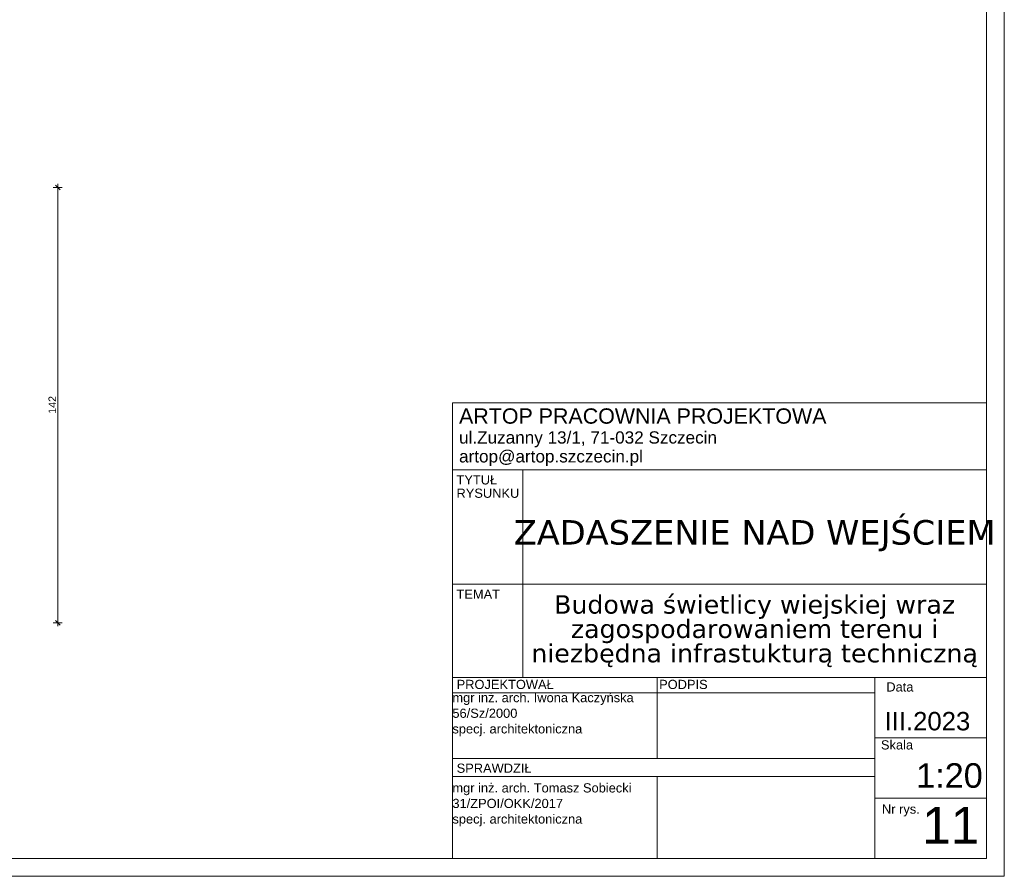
# Model space of a CAD drawing. Extents: x 5465377 to 5465550, y 5925276 to 5925338.
# Tile 125 of 182: x 5465437.52 to 5465440.73, y 5925317.72 to 5925320.52. Entities that reach past the tile are written whole.
import ezdxf

# ---------------------------------------------------------------- set-up
doc = ezdxf.new("R2010")
doc.units = 0
doc.header["$MEASUREMENT"] = 0
for name, color, linetype, lineweight in [('tabelki_Nr_pióra__141_Nr_Pióra__141', 7, 'Continuous', 0), ('tabelki_Nr_pióra__7_Nr_Pióra__141', 7, 'Continuous', 0), ('Wymiarowanie - Ogolne_Nr_Pióra__141', 7, 'Continuous', 0), ('zzz_elewacje_Nr_pióra__141_Nr_Pióra__141', 7, 'Continuous', 0)]:
    doc.layers.add(name, color=color, linetype=linetype, lineweight=lineweight)
doc.layers.add('Wymiarowanie - Ogolne', color=7, linetype='Continuous')
doc.styles.add('GENERATED_STYLE_1', font='arial.ttf')
doc.styles.add('GENERATED_STYLE_4', font='arial.ttf')
doc.styles.add('GENERATED_STYLE_5', font='txt')
doc.styles.add('GENERATED_STYLE_6', font='verdana.ttf')
doc.dimstyles.new('GENERATED_STYLE__7', dxfattribs={"dimtxt": 0.025, "dimasz": 0.01444, "dimexe": 0.18, "dimexo": 0, "dimgap": 0.09, "dimtad": 1, "dimdec": 0, "dimlfac": 100, "dimzin": 0, "dimdsep": 46, "dimtxsty": 'GENERATED_STYLE_5', "dimblk": 'ARROWHEAD_6', "dimblk1": 'ARROWHEAD_6', "dimblk2": 'ARROWHEAD_6', "dimcen": 0.09, "dimclrd": 256, "dimclre": 256, "dimclrt": 256, "dimazin": 0, "dimtfac": 1, "dimtdec": 4, "dimtmove": 0, "dimatfit": 3, "dimfxl": 0, "dimtolj": 1, "dimtzin": 0, "dimarcsym": 0})

# ---------------------------------------------------------------- blocks, each defined once
blk = doc.blocks.new('*D454', base_point=(5464021.3307, 5925651.4736))
at = {"layer": 'Wymiarowanie - Ogolne_Nr_Pióra__141', "linetype": 'Continuous'}
for p, q in [((5465437.6543, 5925319.9725), (5465437.6258, 5925319.9725)), ((5465437.6477, 5925319.9649), (5465437.6325, 5925319.9801)), ((5465437.6401, 5925319.9725), (5465437.6401, 5925319.9839)), ((5465437.6401, 5925318.552), (5465437.6401, 5925319.9725)), ((5465437.6543, 5925318.552), (5465437.6258, 5925318.552)), ((5465437.6325, 5925318.5596), (5465437.6477, 5925318.5444)), ((5465437.6401, 5925318.5406), (5465437.6401, 5925318.552))]:
    blk.add_line(p, q, dxfattribs=at)
at = {"layer": 'Wymiarowanie - Ogolne_Nr_Pióra__141', "insert": (5465437.6101, 5925319.2338), "char_height": 0.025, "attachment_point": 1, "rotation": 90, "style": 'GENERATED_STYLE_4'}
blk.add_mtext('{142}', dxfattribs=at)
blk = doc.blocks.new('ARROWHEAD_6')
at = {"linetype": 'Continuous'}
for p, q in [((0, 0), (-1, 0)), ((-0.5, -0.5), (0.5, 0.5))]:
    blk.add_line(p, q, dxfattribs=at)

msp = doc.modelspace()

# ---------------------------------------------------------------- linework, layer by layer
at = {"layer": 'tabelki_Nr_pióra__141_Nr_Pióra__141', "linetype": 'Continuous'}
for p, q in [((5465438.9281, 5925319.2701), (5465440.6705, 5925319.2701)), ((5465438.9281, 5925319.2701), (5465438.9281, 5925317.782)), ((5465440.6705, 5925319.2701), (5465440.6705, 5925317.782)), ((5465440.6705, 5925319.0511), (5465438.9281, 5925319.0511)), ((5465440.6705, 5925319.0511), (5465438.9281, 5925319.0511)), ((5465439.1582, 5925319.0511), (5465439.1582, 5925318.3727)), ((5465440.6705, 5925318.6783), (5465438.9281, 5925318.6783)), ((5465440.6705, 5925318.3727), (5465438.9281, 5925318.3727)), ((5465440.6705, 5925318.3727), (5465438.9281, 5925318.3727)), ((5465439.5965, 5925318.3727), (5465439.5965, 5925318.1104)), ((5465439.9593, 5925318.3727), (5465440.6705, 5925318.3727)), ((5465440.3064, 5925318.3727), (5465440.3064, 5925317.782)), ((5465440.3064, 5925318.3235), (5465438.9281, 5925318.3235)), ((5465440.3064, 5925318.1758), (5465440.6705, 5925318.1758)), ((5465440.3064, 5925318.1091), (5465438.9281, 5925318.1091)), ((5465440.3064, 5925318.0501), (5465438.9281, 5925318.0501)), ((5465439.5965, 5925318.0501), (5465439.5965, 5925317.782)), ((5465440.3064, 5925317.9789), (5465440.6705, 5925317.9789)), ((5465439.9593, 5925317.782), (5465438.9281, 5925317.782)), ((5465440.6705, 5925317.782), (5465438.9281, 5925317.782)), ((5465439.9593, 5925317.782), (5465440.6705, 5925317.782))]:
    msp.add_line(p, q, dxfattribs=at)
at = {"layer": 'zzz_elewacje_Nr_pióra__141_Nr_Pióra__141', "linetype": 'Continuous', "flags": 128}
for points in [[(5465432.6092, 5925323.4578), (5465440.7291, 5925323.4578), (5465440.7291, 5925317.7244), (5465432.6092, 5925317.7244)], [(5465432.9503, 5925323.4122), (5465440.6705, 5925323.4122), (5465440.6705, 5925317.782), (5465432.9503, 5925317.782)]]:
    msp.add_lwpolyline(points, close=True, dxfattribs=at)

# ---------------------------------------------------------------- texts
at = {"layer": 'tabelki_Nr_pióra__7_Nr_Pióra__141', "linetype": 'Continuous', "attachment_point": 7}
for s, insert, char_height, style in [('{ARTOP PRACOWNIA PROJEKTOWA }', (5465438.9498, 5925319.2009), 0.05, 'GENERATED_STYLE_4'), ('{ul.Zuzanny 13/1, 71-032 Szczecin }', (5465438.9498, 5925319.1246), 0.04, 'GENERATED_STYLE_1'), ('{artop@artop.szczecin.pl }', (5465438.9498, 5925319.063), 0.04, 'GENERATED_STYLE_1'), ('{TEMAT}', (5465438.9415, 5925318.63), 0.03, 'GENERATED_STYLE_1'), ('{PROJEKTOWAŁ }', (5465438.942, 5925318.3352), 0.03, 'GENERATED_STYLE_1'), ('{PODPIS }', (5465439.6027, 5925318.3352), 0.03, 'GENERATED_STYLE_1'), ('{ Data}', (5465440.3324, 5925318.327), 0.03, 'GENERATED_STYLE_1'), ('{III.2023}', (5465440.3384, 5925318.1999), 0.06, 'GENERATED_STYLE_4'), ('{ Skala}', (5465440.3149, 5925318.1379), 0.03, 'GENERATED_STYLE_1'), ('{SPRAWDZIŁ}', (5465438.942, 5925318.0618), 0.03, 'GENERATED_STYLE_1'), ('{ 1:20}', (5465440.4103, 5925318.0123), 0.08, 'GENERATED_STYLE_4'), ('{11}', (5465440.4609, 5925317.8311), 0.12, 'GENERATED_STYLE_4'), ('{ Nr rys.}', (5465440.3182, 5925317.9197), 0.03, 'GENERATED_STYLE_1')]:
    msp.add_mtext(s, dxfattribs=dict(at, insert=insert, char_height=char_height, style=style))
at = {"layer": 'tabelki_Nr_pióra__7_Nr_Pióra__141', "linetype": 'Continuous', "char_height": 0.03, "attachment_point": 7, "style": 'GENERATED_STYLE_1'}
for s, insert, line_spacing_factor in [('{TYTUŁ \\PRYSUNKU}', (5465438.9415, 5925318.9593), 0.870942), ('{mgr inż. arch. Iwona Kaczyńska\\P56/Sz/2000\\Pspecj. architektoniczna}', (5465438.9281, 5925318.1816), 1.018908), ('{mgr inż. arch. Tomasz Sobiecki\\P31/ZPOI/OKK/2017\\Pspecj. architektoniczna}', (5465438.9281, 5925317.8874), 1.015287)]:
    msp.add_mtext(s, dxfattribs=dict(at, insert=insert, line_spacing_factor=line_spacing_factor))
at = {"layer": 'tabelki_Nr_pióra__7_Nr_Pióra__141', "linetype": 'Continuous', "width": 1.512269, "attachment_point": 8, "style": 'GENERATED_STYLE_6'}
for s, insert, char_height, line_spacing_factor in [('{ZADASZENIE NAD WEJŚCIEM}', (5465439.9143, 5925318.785), 0.08, 0.667551), ('{Budowa świetlicy wiejskiej wraz zagospodarowaniem terenu i niezbędna infrastukturą techniczną}', (5465439.9143, 5925318.4068), 0.06, 0.794969)]:
    msp.add_mtext(s, dxfattribs=dict(at, insert=insert, char_height=char_height, line_spacing_factor=line_spacing_factor))

# ---------------------------------------------------------------- dimensions: what is measured, and where the dimension line sits
at = {"layer": 'Wymiarowanie - Ogolne', "linetype": 'Continuous'}
dim = msp.add_linear_dim(base=(5465437.6401, 5925318.552), p1=(5465437.3183, 5925318.552), p2=(5465437.2788, 5925319.9725), angle=90, dimstyle='GENERATED_STYLE__7', dxfattribs=at)
dim.commit()
dim.dimension.update_dxf_attribs({"geometry": '*D454', "text_midpoint": (5465437.6226, 5925319.2622)})

doc.saveas('drawing.dxf')
